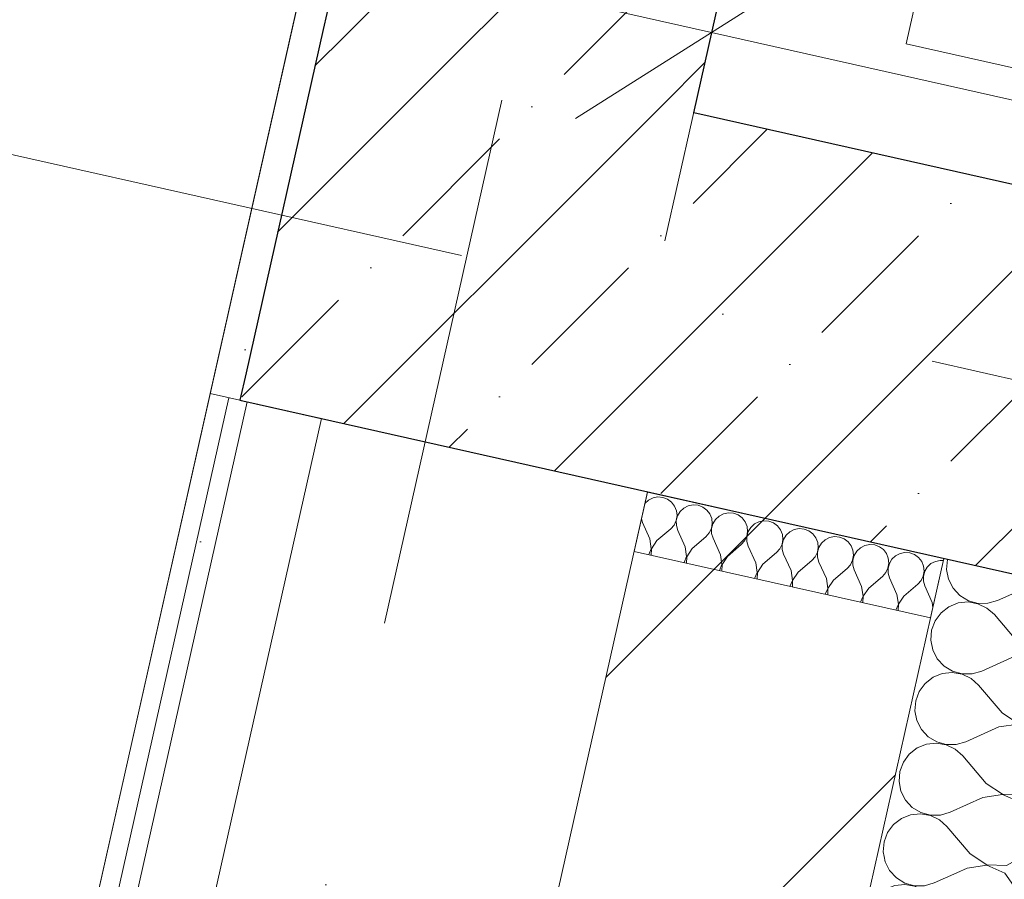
# Model space of a CAD drawing. Header units: millimetres. Extents: x -7213913 to -6930480, y 6129472 to 6353620.
# Tile 155 of 256: x -7193759 to -7193111, y 6175156 to 6175721. Entities that reach past the tile are written whole.
import ezdxf
from ezdxf.enums import TextEntityAlignment as Align

# ---------------------------------------------------------------- set-up
doc = ezdxf.new("R2010")
doc.units = ezdxf.units.MM
doc.header["$MEASUREMENT"] = 0
doc.linetypes.add('короткая штриховая', pattern=[282.222222, 141.111111, -141.111111])
doc.linetypes.add('Штрихпунктирная', pattern=[670.277762, 352.777767, -176.388884, 0, -141.111112])
for name, color, linetype, lineweight in [('0_Ном._пера__1', 7, 'Continuous', 0), ('S - МОП.АР_Ном._пера__2', 8, 'Continuous', 15), ('АР-вертикальная связь - Лифт.АР_Ном._пера__120', 7, 'Continuous', 0), ('АР-Стены_внешние_.АР_Ном._пера__1', 7, 'Continuous', 0), ('АР-Стены_внутренние_пилоны.АР_Ном._пера__1', 7, 'Continuous', 30), ('АР-Стены_Перегородки_межквартирные_200.АР_Ном._пера__1', 7, 'Continuous', 30), ('АР-Чертеж-Оси_Осевые размеры.АР_Ном._пера__120', 7, 'Continuous', 0), ('АР-Чертеж-Размеры.АР_Ном._пера__1', 7, 'Continuous', 0), ('Паспорта Зон Archicad_Ном._пера__1', 7, 'Continuous', 0)]:
    doc.layers.add(name, color=color, linetype=linetype, lineweight=lineweight)
for name, color, linetype in [('S - МОП.АР', 7, 'Continuous'), ('АР-Стены_внутренние_пилоны.АР', 7, 'Continuous'), ('АР-Стены_Перегородки_межквартирные_200.АР', 7, 'Continuous'), ('АР-Чертеж-Оси_Осевые размеры.АР', 7, 'Continuous'), ('АР-Чертеж-Размеры.АР', 7, 'Continuous')]:
    doc.layers.add(name, color=color, linetype=linetype)
doc.styles.add('РЎР“Р•РќР•Р\xa0Р\x98Р\xa0_РЎРўР\x98Р›Р¬_2', font='calibri.ttf')
doc.styles.add('РЎР“Р•РќР•Р\xa0Р\x98Р\xa0_РЎРўР\x98Р›Р¬_3', font='GOST_Common.ttf')
doc.styles.add('РЎР“Р•РќР•Р\xa0Р\x98Р\xa0_РЎРўР\x98Р›Р¬_5', font='GOTHIC.TTF')
doc.dimstyles.new('СГЕНЕРИР_СТИЛЬ__3', dxfattribs={"dimtxt": 129.999995, "dimasz": 142.5, "dimexe": 0.18, "dimexo": 300000, "dimgap": 0, "dimtad": 1, "dimdec": 0, "dimzin": 0, "dimdsep": 46, "dimtxsty": 'РЎР“Р•РќР•Р\xa0Р\x98Р\xa0_РЎРўР\x98Р›Р¬_3', "dimblk": 'ARROWHEAD_6', "dimblk1": 'ARROWHEAD_6', "dimblk2": 'ARROWHEAD_6', "dimcen": 0.09, "dimclrd": 7, "dimclre": 7, "dimclrt": 7, "dimazin": 0, "dimtfac": 1, "dimtdec": 4, "dimtmove": 0, "dimatfit": 3, "dimfxl": 1, "dimtolj": 1, "dimtzin": 0, "dimarcsym": 0})
pattern_1 = [(45, (-6566190.34, 6562677.8), (-84.852814, 84.852814), []), (45, (-6566232.77, 6562720.22), (-84.852814, 84.852814), [90, -30, 0, -30])]
pattern_2 = [(0, (-6566190.34, 6562677.795), (0, 75), [0, -75])]
pattern_3 = [(45, (-6566190.34, 6563027.8), (-111.369318, 111.369318), [0, -105, 0, -157.5]), (110, (-6565840.34, 6563027.8), (148.001588, 53.868173), [0, -77, 0, -133])]

# ---------------------------------------------------------------- blocks, each defined once
blk = doc.blocks.new('Коридор _6_58_10', base_point=(-7194135.53, 6175666.69))
at = {"layer": 'S - МОП.АР_Ном._пера__2', "color": 8, "linetype": 'Continuous', "lineweight": 15, "flags": 128}
blk.add_lwpolyline([(-7197544.7, 6165182.01), (-7194510.29, 6164500.49), (-7194115.8, 6166256.93), (-7195628.13, 6166596.6), (-7194701.22, 6170723.62), (-7193138.8, 6177680.33), (-7194660.86, 6178022.21)], close=True, dxfattribs=at)
at = {"layer": 'Паспорта Зон Archicad_Ном._пера__1', "color": 7, "lineweight": 0, "style": 'РЎР“Р•РќР•Р\xa0Р\x98Р\xa0_РЎРўР\x98Р›Р¬_3'}
blk.add_attdef('ROOM_NUMBER', text='', height=350, rotation=347.34172, dxfattribs=at).set_placement((-7194567.45, 6175393.14), align=Align.MIDDLE_CENTER)
at = {"layer": 'Паспорта Зон Archicad_Ном._пера__1', "color": 7, "lineweight": 0, "style": 'РЎР“Р•РќР•Р\xa0Р\x98Р\xa0_РЎРўР\x98Р›Р¬_2'}
blk.add_attdef('ROOM_AREA', text='', height=200, rotation=347.34172, dxfattribs=at).set_placement((-7194278.49, 6174814.73), align=Align.MIDDLE_RIGHT)
blk = doc.blocks.new('Стена_10_10', base_point=(-7193465.12, 6175565.61))
at = {"layer": 'АР-Стены_внутренние_пилоны.АР', "linetype": 'Continuous', "lineweight": 0, "true_color": 0x000000}
h = blk.add_hatch(dxfattribs=at)
h.set_pattern_fill('ЖЕЛЕЗОБЕТОН__PROJECT__000A', color=18, style=0, pattern_type=2)
h.set_pattern_definition(pattern_1)
h.paths.add_polyline_path([(-7193610.42, 6175489.11), (-7193315.77, 6175660.18), (-7193559.69, 6175714.97)])
h = blk.add_hatch(dxfattribs=at)
h.set_pattern_fill('ЖЕЛЕЗОБЕТОН__PROJECT__000A', color=18, style=0, pattern_type=2)
h.set_pattern_definition(pattern_1)
h.paths.add_polyline_path([(-7193610.42, 6175489.11), (-7193614.48, 6175471.04), (-7193370.55, 6175416.26), (-7193315.77, 6175660.18)])
h = blk.add_hatch(dxfattribs=at)
h.set_pattern_fill('ЖЕЛЕЗОБЕТОН__PROJECT__000A', color=18, style=0, pattern_type=2)
h.set_pattern_definition(pattern_1)
h.paths.add_polyline_path([(-7191471.7, 6175246.02), (-7193315.77, 6175660.18), (-7193370.55, 6175416.26), (-7191526.49, 6175002.1)])
at = {"layer": 'АР-Стены_внутренние_пилоны.АР_Ном._пера__1', "color": 7, "linetype": 'Continuous', "lineweight": 30}
for p, q in [((-7193559.69, 6175714.97), (-7193610.42, 6175489.11)), ((-7193610.42, 6175489.11), (-7193614.48, 6175471.04))]:
    blk.add_line(p, q, dxfattribs=at)
at = {"layer": 'АР-Стены_внутренние_пилоны.АР_Ном._пера__1', "color": 7, "linetype": 'Continuous', "lineweight": 30, "flags": 128}
for points in [[(-7191471.7, 6175246.02), (-7193315.77, 6175660.18)], [(-7193614.48, 6175471.04), (-7191526.49, 6175002.1)]]:
    blk.add_lwpolyline(points, dxfattribs=at)
blk = doc.blocks.new('Стена_204_10', base_point=(-7193614.5, 6175471.05))
at = {"layer": 'АР-Стены_Перегородки_межквартирные_200.АР', "linetype": 'Continuous', "lineweight": 0, "true_color": 0x000000}
h = blk.add_hatch(dxfattribs=at)
h.set_pattern_fill('ШТУКАТУРКА__ГИПС_03_000A', color=18, style=0, pattern_type=2)
h.set_pattern_definition(pattern_2)
h.paths.add_polyline_path([(-7193634.01, 6175475.43), (-7194350.62, 6172284.78), (-7194338.42, 6172282.04), (-7193621.82, 6175472.69)])
h = blk.add_hatch(dxfattribs=at)
h.set_pattern_fill('ШТУКАТУРКА__ГИПС_03_000A', color=18, style=0, pattern_type=2)
h.set_pattern_definition(pattern_2)
h.paths.add_polyline_path([(-7193621.82, 6175472.69), (-7194338.42, 6172282.04), (-7194326.22, 6172279.3), (-7193609.62, 6175469.95)])
at = {"layer": 'АР-Стены_Перегородки_межквартирные_200.АР_Ном._пера__1', "color": 7, "linetype": 'Continuous', "lineweight": 0}
for p, q in [((-7193621.82, 6175472.69), (-7194338.42, 6172282.04)), ((-7193609.62, 6175469.95), (-7194326.22, 6172279.3))]:
    blk.add_line(p, q, dxfattribs=at)
at = {"layer": 'АР-Стены_Перегородки_межквартирные_200.АР_Ном._пера__1', "color": 7, "linetype": 'Continuous', "lineweight": 0, "flags": 128}
for points in [[(-7193634.01, 6175475.43), (-7194350.62, 6172284.78)], [(-7193560.83, 6175459), (-7193634.01, 6175475.43)], [(-7194277.44, 6172268.34), (-7193560.83, 6175459)]]:
    blk.add_lwpolyline(points, dxfattribs=at)
blk = doc.blocks.new('Стена_205_10', base_point=(-7193987.11, 6172100.64))
at = {"layer": 'АР-Стены_Перегородки_межквартирные_200.АР', "linetype": 'Continuous', "lineweight": 0, "true_color": 0x000000}
h = blk.add_hatch(dxfattribs=at)
h.set_pattern_fill('БЛОКИ_БЕТОННЫЕ_ЭФФЕКТИВН_28', color=18, style=0, pattern_type=2)
h.set_pattern_definition([(45, (-6566190.34, 6562677.8), (-127.279217, 127.279217), [])])
h.paths.add_polyline_path([(-7194062.76, 6172220.13), (-7193867.62, 6172176.3), (-7193151.02, 6175366.95), (-7193346.16, 6175410.78)])
at = {"layer": 'АР-Стены_Перегородки_межквартирные_200.АР_Ном._пера__1', "color": 7, "linetype": 'Continuous', "lineweight": 15, "flags": 128}
for points in [[(-7193346.16, 6175410.78), (-7194062.76, 6172220.13)], [(-7193151.02, 6175366.95), (-7193346.16, 6175410.78)], [(-7193216.75, 6175074.28), (-7193151.02, 6175366.95)]]:
    blk.add_lwpolyline(points, dxfattribs=at)
blk = doc.blocks.new('Стена_268_10', base_point=(-7192544.79, 6179663.36))
at = {"layer": 'АР-Стены_внутренние_пилоны.АР', "linetype": 'Continuous', "lineweight": 0, "true_color": 0x000000}
h = blk.add_hatch(dxfattribs=at)
h.set_pattern_fill('ЖЕЛЕЗОБЕТОН__PROJECT__000A', color=18, style=0, pattern_type=2)
h.set_pattern_definition(pattern_1)
h.paths.add_polyline_path([(-7193315.77, 6175660.18), (-7192450.22, 6179514.01), (-7192694.14, 6179568.79), (-7193559.69, 6175714.97)])
h = blk.add_hatch(dxfattribs=at)
h.set_pattern_fill('ШТУКАТУРКА__ГИПС_01_000A', color=18, style=0, pattern_type=2)
h.set_pattern_definition(pattern_3)
h.paths.add_polyline_path([(-7193138.77, 6177680.36), (-7193633.99, 6175475.42), (-7193610.42, 6175489.11), (-7193119.26, 6177675.98)])
h = blk.add_hatch(dxfattribs=at)
h.set_pattern_fill('ШТУКАТУРКА__ГИПС_01_000A', color=18, style=0, pattern_type=2)
h.set_pattern_definition(pattern_3)
h.paths.add_polyline_path([(-7193633.99, 6175475.42), (-7193614.48, 6175471.04), (-7193610.42, 6175489.11)])
at = {"layer": 'АР-Стены_внутренние_пилоны.АР_Ном._пера__1', "color": 7, "linetype": 'Continuous', "lineweight": 30}
for p, q in [((-7193114.88, 6177695.49), (-7193559.69, 6175714.97)), ((-7193559.69, 6175714.97), (-7193610.42, 6175489.11)), ((-7193610.42, 6175489.11), (-7193614.48, 6175471.04))]:
    blk.add_line(p, q, dxfattribs=at)
at = {"layer": 'АР-Стены_внутренние_пилоны.АР_Ном._пера__1', "color": 7, "linetype": 'Continuous', "lineweight": 0, "flags": 128}
for points in [[(-7193138.77, 6177680.36), (-7193633.99, 6175475.42)], [(-7193633.99, 6175475.42), (-7193614.48, 6175471.04)]]:
    blk.add_lwpolyline(points, dxfattribs=at)
at = {"layer": 'АР-Стены_внутренние_пилоны.АР_Ном._пера__1', "color": 7, "linetype": 'Continuous', "lineweight": 30, "flags": 128}
blk.add_lwpolyline([(-7193315.77, 6175660.18), (-7192910.37, 6177465.22)], dxfattribs=at)
blk = doc.blocks.new('*X809', base_point=(-6566190.34, 6562677.79))
at = {"layer": 'АР-Стены_внешние_.АР_Ном._пера__1', "color": 7, "linetype": 'Continuous', "lineweight": 0}
for p, q in [((-7193345.46, 6175405.27), (-7193347.86, 6175403.04)), ((-7193342.53, 6175406.76), (-7193345.46, 6175405.27)), ((-7193339.31, 6175407.39), (-7193342.53, 6175406.76)), ((-7193336.03, 6175407.12), (-7193339.31, 6175407.39)), ((-7193332.96, 6175405.97), (-7193336.03, 6175407.12)), ((-7193330.32, 6175404.02), (-7193332.96, 6175405.97)), ((-7193347.86, 6175403.04), (-7193347.92, 6175402.95)), ((-7193328.31, 6175401.42), (-7193330.32, 6175404.02)), ((-7193327.09, 6175398.37), (-7193328.31, 6175401.42)), ((-7193322.23, 6175400.05), (-7193324.63, 6175397.82)), ((-7193319.3, 6175401.54), (-7193322.23, 6175400.05)), ((-7193316.08, 6175402.18), (-7193319.3, 6175401.54)), ((-7193312.8, 6175401.91), (-7193316.08, 6175402.18)), ((-7193309.73, 6175400.75), (-7193312.8, 6175401.91)), ((-7193307.09, 6175398.8), (-7193309.73, 6175400.75)), ((-7193305.08, 6175396.2), (-7193307.09, 6175398.8)), ((-7193350.17, 6175392.92), (-7193349.5, 6175390.63)), ((-7193327.31, 6175391.87), (-7193326.74, 6175395.1)), ((-7193326.34, 6175395.01), (-7193327.21, 6175391.85)), ((-7193326.74, 6175395.1), (-7193327.09, 6175398.37)), ((-7193324.63, 6175397.82), (-7193326.34, 6175395.01)), ((-7193303.86, 6175393.15), (-7193305.08, 6175396.2)), ((-7193303.51, 6175389.89), (-7193303.86, 6175393.15)), ((-7193301.4, 6175392.6), (-7193303.11, 6175389.8)), ((-7193298.99, 6175394.84), (-7193301.4, 6175392.6)), ((-7193296.07, 6175396.33), (-7193298.99, 6175394.84)), ((-7193292.85, 6175396.96), (-7193296.07, 6175396.33)), ((-7193289.57, 6175396.69), (-7193292.85, 6175396.96)), ((-7193286.5, 6175395.54), (-7193289.57, 6175396.69)), ((-7193283.85, 6175393.59), (-7193286.5, 6175395.54)), ((-7193281.85, 6175390.99), (-7193283.85, 6175393.59)), ((-7193344.62, 6175379.77), (-7193349.5, 6175390.63)), ((-7193339.97, 6175378.73), (-7193330.91, 6175386.45)), ((-7193330.91, 6175386.45), (-7193328.73, 6175388.91)), ((-7193328.73, 6175388.91), (-7193327.31, 6175391.87)), ((-7193327.21, 6175391.85), (-7193327.19, 6175388.56)), ((-7193327.19, 6175388.56), (-7193326.27, 6175385.41)), ((-7193305.5, 6175383.69), (-7193304.08, 6175386.65)), ((-7193304.08, 6175386.65), (-7193303.51, 6175389.89)), ((-7193303.11, 6175389.8), (-7193303.98, 6175386.63)), ((-7193303.98, 6175386.63), (-7193303.96, 6175383.35)), ((-7193280.62, 6175387.94), (-7193281.85, 6175390.99)), ((-7193280.28, 6175384.67), (-7193280.62, 6175387.94)), ((-7193278.17, 6175387.39), (-7193279.88, 6175384.58)), ((-7193275.76, 6175389.62), (-7193278.17, 6175387.39)), ((-7193272.84, 6175391.11), (-7193275.76, 6175389.62)), ((-7193269.61, 6175391.75), (-7193272.84, 6175391.11)), ((-7193266.34, 6175391.47), (-7193269.61, 6175391.75)), ((-7193263.27, 6175390.32), (-7193266.34, 6175391.47)), ((-7193260.62, 6175388.37), (-7193263.27, 6175390.32)), ((-7193258.62, 6175385.77), (-7193260.62, 6175388.37)), ((-7193257.39, 6175382.72), (-7193258.62, 6175385.77)), ((-7193249.61, 6175385.89), (-7193252.53, 6175384.4)), ((-7193246.38, 6175386.53), (-7193249.61, 6175385.89)), ((-7193243.11, 6175386.26), (-7193246.38, 6175386.53)), ((-7193240.03, 6175385.1), (-7193243.11, 6175386.26)), ((-7193343.67, 6175373.33), (-7193344.62, 6175379.77)), ((-7193321.39, 6175374.55), (-7193326.27, 6175385.41)), ((-7193316.74, 6175373.51), (-7193307.68, 6175381.24)), ((-7193307.68, 6175381.24), (-7193305.5, 6175383.69)), ((-7193303.96, 6175383.35), (-7193303.04, 6175380.19)), ((-7193298.15, 6175369.34), (-7193303.04, 6175380.19)), ((-7193282.27, 6175378.48), (-7193280.85, 6175381.43)), ((-7193280.85, 6175381.43), (-7193280.28, 6175384.67)), ((-7193279.88, 6175384.58), (-7193280.75, 6175381.41)), ((-7193280.75, 6175381.41), (-7193280.73, 6175378.13)), ((-7193257.61, 6175376.22), (-7193257.05, 6175379.45)), ((-7193256.65, 6175379.36), (-7193257.52, 6175376.2)), ((-7193257.05, 6175379.45), (-7193257.39, 6175382.72)), ((-7193254.94, 6175382.17), (-7193256.65, 6175379.36)), ((-7193252.53, 6175384.4), (-7193254.94, 6175382.17)), ((-7193237.39, 6175383.15), (-7193240.03, 6175385.1)), ((-7193235.38, 6175380.55), (-7193237.39, 6175383.15)), ((-7193234.16, 6175377.5), (-7193235.38, 6175380.55)), ((-7193229.3, 6175379.19), (-7193231.71, 6175376.95)), ((-7193226.37, 6175380.68), (-7193229.3, 6175379.19)), ((-7193223.15, 6175381.31), (-7193226.37, 6175380.68)), ((-7193219.88, 6175381.04), (-7193223.15, 6175381.31)), ((-7193216.8, 6175379.89), (-7193219.88, 6175381.04)), ((-7193214.16, 6175377.94), (-7193216.8, 6175379.89)), ((-7193345.35, 6175369.44), (-7193343.67, 6175373.33)), ((-7193343.58, 6175373.31), (-7193343.72, 6175369.07)), ((-7193339.97, 6175378.73), (-7193343.58, 6175373.31)), ((-7193320.44, 6175368.11), (-7193321.39, 6175374.55)), ((-7193316.74, 6175373.51), (-7193320.35, 6175368.09)), ((-7193293.51, 6175368.29), (-7193284.45, 6175376.02)), ((-7193284.45, 6175376.02), (-7193282.27, 6175378.48)), ((-7193280.73, 6175378.13), (-7193279.81, 6175374.98)), ((-7193274.92, 6175364.12), (-7193279.81, 6175374.98)), ((-7193261.22, 6175370.8), (-7193259.04, 6175373.26)), ((-7193259.04, 6175373.26), (-7193257.61, 6175376.22)), ((-7193257.52, 6175376.2), (-7193257.5, 6175372.91)), ((-7193257.5, 6175372.91), (-7193256.58, 6175369.76)), ((-7193234.38, 6175371), (-7193233.82, 6175374.24)), ((-7193233.42, 6175374.15), (-7193234.29, 6175370.98)), ((-7193233.82, 6175374.24), (-7193234.16, 6175377.5)), ((-7193231.71, 6175376.95), (-7193233.42, 6175374.15)), ((-7193212.15, 6175375.34), (-7193214.16, 6175377.94)), ((-7193210.93, 6175372.29), (-7193212.15, 6175375.34)), ((-7193206.07, 6175373.97), (-7193208.48, 6175371.74)), ((-7193203.14, 6175375.46), (-7193206.07, 6175373.97)), ((-7193199.92, 6175376.1), (-7193203.14, 6175375.46)), ((-7193196.65, 6175375.83), (-7193199.92, 6175376.1)), ((-7193193.57, 6175374.67), (-7193196.65, 6175375.83)), ((-7193190.93, 6175372.72), (-7193193.57, 6175374.67)), ((-7193188.92, 6175370.12), (-7193190.93, 6175372.72)), ((-7193322.12, 6175364.22), (-7193320.44, 6175368.11)), ((-7193320.35, 6175368.09), (-7193320.49, 6175363.86)), ((-7193297.21, 6175362.9), (-7193298.15, 6175369.34)), ((-7193293.51, 6175368.29), (-7193297.12, 6175362.88)), ((-7193270.28, 6175363.08), (-7193261.22, 6175370.8)), ((-7193251.69, 6175358.9), (-7193256.58, 6175369.76)), ((-7193237.99, 6175365.59), (-7193235.81, 6175368.04)), ((-7193235.81, 6175368.04), (-7193234.38, 6175371)), ((-7193234.29, 6175370.98), (-7193234.27, 6175367.7)), ((-7193234.27, 6175367.7), (-7193233.34, 6175364.54)), ((-7193211.15, 6175365.79), (-7193210.59, 6175369.02)), ((-7193210.18, 6175368.93), (-7193211.06, 6175365.76)), ((-7193210.59, 6175369.02), (-7193210.93, 6175372.29)), ((-7193208.48, 6175371.74), (-7193210.18, 6175368.93)), ((-7193187.7, 6175367.07), (-7193188.92, 6175370.12)), ((-7193187.36, 6175363.8), (-7193187.7, 6175367.07)), ((-7193185.25, 6175366.52), (-7193186.95, 6175363.71)), ((-7193182.84, 6175368.75), (-7193185.25, 6175366.52)), ((-7193179.91, 6175370.25), (-7193182.84, 6175368.75)), ((-7193176.69, 6175370.88), (-7193179.91, 6175370.25)), ((-7193173.42, 6175370.61), (-7193176.69, 6175370.88)), ((-7193170.34, 6175369.45), (-7193173.42, 6175370.61)), ((-7193167.7, 6175367.5), (-7193170.34, 6175369.45)), ((-7193165.69, 6175364.9), (-7193167.7, 6175367.5)), ((-7193298.89, 6175359.01), (-7193297.21, 6175362.9)), ((-7193297.12, 6175362.88), (-7193297.26, 6175358.64)), ((-7193273.98, 6175357.68), (-7193274.92, 6175364.12)), ((-7193270.28, 6175363.08), (-7193273.88, 6175357.66)), ((-7193247.05, 6175357.86), (-7193237.99, 6175365.59)), ((-7193228.46, 6175353.69), (-7193233.34, 6175364.54)), ((-7193223.82, 6175352.64), (-7193214.76, 6175360.37)), ((-7193214.76, 6175360.37), (-7193212.58, 6175362.83)), ((-7193212.58, 6175362.83), (-7193211.15, 6175365.79)), ((-7193211.06, 6175365.76), (-7193211.03, 6175362.48)), ((-7193211.03, 6175362.48), (-7193210.11, 6175359.33)), ((-7193189.35, 6175357.61), (-7193187.92, 6175360.57)), ((-7193187.92, 6175360.57), (-7193187.36, 6175363.8)), ((-7193186.95, 6175363.71), (-7193187.83, 6175360.55)), ((-7193187.83, 6175360.55), (-7193187.8, 6175357.26)), ((-7193164.47, 6175361.85), (-7193165.69, 6175364.9)), ((-7193164.13, 6175358.59), (-7193164.47, 6175361.85)), ((-7193162.02, 6175361.3), (-7193163.72, 6175358.5)), ((-7193159.61, 6175363.54), (-7193162.02, 6175361.3)), ((-7193156.68, 6175365.03), (-7193159.61, 6175363.54)), ((-7193153.46, 6175365.66), (-7193156.68, 6175365.03)), ((-7193151.35, 6175365.49), (-7193153.46, 6175365.66)), ((-7193275.66, 6175353.79), (-7193273.98, 6175357.68)), ((-7193273.88, 6175357.66), (-7193274.03, 6175353.43)), ((-7193250.75, 6175352.47), (-7193251.69, 6175358.9)), ((-7193247.05, 6175357.86), (-7193250.65, 6175352.44)), ((-7193227.52, 6175347.25), (-7193228.46, 6175353.69)), ((-7193205.23, 6175348.47), (-7193210.11, 6175359.33)), ((-7193200.58, 6175347.43), (-7193191.53, 6175355.15)), ((-7193191.53, 6175355.15), (-7193189.35, 6175357.61)), ((-7193187.8, 6175357.26), (-7193186.88, 6175354.11)), ((-7193182, 6175343.25), (-7193186.88, 6175354.11)), ((-7193166.12, 6175352.39), (-7193164.69, 6175355.35)), ((-7193164.69, 6175355.35), (-7193164.13, 6175358.59)), ((-7193163.72, 6175358.5), (-7193164.6, 6175355.33)), ((-7193164.6, 6175355.33), (-7193164.57, 6175352.05)), ((-7193252.43, 6175348.57), (-7193250.75, 6175352.47)), ((-7193250.65, 6175352.44), (-7193250.8, 6175348.21)), ((-7193229.2, 6175343.36), (-7193227.52, 6175347.25)), ((-7193227.42, 6175347.23), (-7193227.57, 6175342.99)), ((-7193223.82, 6175352.64), (-7193227.42, 6175347.23)), ((-7193204.29, 6175342.03), (-7193205.23, 6175348.47)), ((-7193200.58, 6175347.43), (-7193204.19, 6175342.01)), ((-7193177.35, 6175342.21), (-7193168.3, 6175349.94)), ((-7193168.3, 6175349.94), (-7193166.12, 6175352.39)), ((-7193164.57, 6175352.05), (-7193163.65, 6175348.89)), ((-7193158.77, 6175338.04), (-7193163.65, 6175348.89)), ((-7193205.97, 6175338.14), (-7193204.29, 6175342.03)), ((-7193204.19, 6175342.01), (-7193204.34, 6175337.78)), ((-7193181.05, 6175336.82), (-7193182, 6175343.25)), ((-7193177.35, 6175342.21), (-7193180.96, 6175336.79)), ((-7193182.73, 6175332.93), (-7193181.05, 6175336.82)), ((-7193180.96, 6175336.79), (-7193181.1, 6175332.56)), ((-7193158.27, 6175334.66), (-7193158.77, 6175338.04))]:
    blk.add_line(p, q, dxfattribs=at)
blk = doc.blocks.new('Штриховка_3_10', base_point=(-6566190.34, 6562677.79))
at = {"layer": 'АР-Стены_внешние_.АР_Ном._пера__1', "color": 7, "linetype": 'Continuous', "lineweight": 0, "flags": 128}
blk.add_lwpolyline([(-7193151.05, 6175366.81), (-7193346.19, 6175410.63), (-7193354.96, 6175371.6), (-7193159.82, 6175327.78)], close=True, dxfattribs=at)
at = {"layer": 'АР-Стены_внешние_.АР_Ном._пера__1', "color": 7, "linetype": 'Continuous', "lineweight": 0}
blk.add_blockref('*X809', (-6566190.34, 6562677.79), dxfattribs=at)
blk = doc.blocks.new('*X813', base_point=(-6566190.34, 6562677.79))
at = {"layer": '0_Ном._пера__1', "color": 7, "linetype": 'Continuous', "lineweight": 0}
for p, q in [((-7193102.79, 6175136.24), (-7193103.34, 6175146.08)), ((-7193109, 6175124.8), (-7193102.79, 6175136.24)), ((-7193139.7, 6175123.05), (-7193133.3, 6175118.79)), ((-7193120.3, 6175118.34), (-7193109, 6175124.8)), ((-7193146.22, 6175116.71), (-7193158.29, 6175111.28)), ((-7193133.34, 6175118.6), (-7193146.22, 6175116.71)), ((-7193121.4, 6175113.44), (-7193133.34, 6175118.6)), ((-7193133.3, 6175118.79), (-7193120.3, 6175118.34)), ((-7193113.95, 6175102.77), (-7193121.4, 6175113.44)), ((-7193170.02, 6175097.65), (-7193174.1, 6175101.27)), ((-7193113.22, 6175089.78), (-7193113.95, 6175102.77)), ((-7193154.57, 6175079.54), (-7193170.02, 6175097.65)), ((-7193119.43, 6175078.34), (-7193113.22, 6175089.78)), ((-7193211.29, 6175077.72), (-7193210.64, 6175074.42)), ((-7193154.57, 6175079.54), (-7193143.74, 6175072.33)), ((-7193130.73, 6175071.88), (-7193119.43, 6175078.34)), ((-7193210.64, 6175074.42), (-7193209.75, 6175072.68)), ((-7193156.65, 6175070.25), (-7193170.73, 6175063.92)), ((-7193143.78, 6175072.14), (-7193156.65, 6175070.25)), ((-7193131.83, 6175066.98), (-7193143.78, 6175072.14)), ((-7193143.74, 6175072.33), (-7193130.73, 6175071.88)), ((-7193124.38, 6175056.31), (-7193131.83, 6175066.98)), ((-7193124.23, 6175053.48), (-7193124.38, 6175056.31))]:
    blk.add_line(p, q, dxfattribs=at)
blk = doc.blocks.new('*X814', base_point=(-6566190.34, 6562677.79))
at = {"layer": '0_Ном._пера__1', "color": 7, "linetype": 'Continuous', "lineweight": 0}
for p, q in [((-7193190.45, 6175170.84), (-7193189.77, 6175167.35)), ((-7193189.77, 6175167.35), (-7193186.79, 6175161.49)), ((-7193186.79, 6175161.49), (-7193182.32, 6175156.68)), ((-7193142.62, 6175160.1), (-7193157.5, 6175153.41)), ((-7193176.89, 6175152.46), (-7193183.42, 6175151.77)), ((-7193182.32, 6175156.68), (-7193176.7, 6175153.26)), ((-7193170.41, 6175151.33), (-7193176.89, 6175152.46)), ((-7193176.7, 6175153.26), (-7193170.37, 6175151.52)), ((-7193163.8, 6175151.56), (-7193157.5, 6175153.41)), ((-7193189.52, 6175149.33), (-7193194.72, 6175145.31)), ((-7193183.42, 6175151.77), (-7193189.52, 6175149.33)), ((-7193164.5, 6175148.47), (-7193170.41, 6175151.33)), ((-7193170.37, 6175151.52), (-7193163.8, 6175151.56)), ((-7193159.59, 6175144.11), (-7193164.5, 6175148.47)), ((-7193103.51, 6175149.23), (-7193105.24, 6175151.7)), ((-7193103.34, 6175146.08), (-7193103.51, 6175149.23)), ((-7193198.62, 6175140.03), (-7193200.93, 6175133.88)), ((-7193194.72, 6175145.31), (-7193198.62, 6175140.03)), ((-7193144.13, 6175126), (-7193159.59, 6175144.11)), ((-7193200.93, 6175133.88), (-7193201.47, 6175127.33)), ((-7193201.47, 6175127.33), (-7193200.2, 6175120.88)), ((-7193200.2, 6175120.88), (-7193197.22, 6175115.03)), ((-7193144.13, 6175126), (-7193139.7, 6175123.05)), ((-7193197.22, 6175115.03), (-7193192.75, 6175110.21)), ((-7193192.75, 6175110.21), (-7193187.14, 6175106.8)), ((-7193158.29, 6175111.28), (-7193167.93, 6175106.94)), ((-7193199.95, 6175102.87), (-7193205.15, 6175098.85)), ((-7193193.85, 6175105.31), (-7193199.95, 6175102.87)), ((-7193187.32, 6175105.99), (-7193193.85, 6175105.31)), ((-7193180.85, 6175104.87), (-7193187.32, 6175105.99)), ((-7193187.14, 6175106.8), (-7193180.81, 6175105.05)), ((-7193174.93, 6175102.01), (-7193180.85, 6175104.87)), ((-7193180.81, 6175105.05), (-7193174.24, 6175105.1)), ((-7193174.1, 6175101.27), (-7193174.93, 6175102.01)), ((-7193174.24, 6175105.1), (-7193167.93, 6175106.94)), ((-7193205.15, 6175098.85), (-7193209.05, 6175093.56)), ((-7193209.05, 6175093.56), (-7193211.36, 6175087.42)), ((-7193211.36, 6175087.42), (-7193211.9, 6175080.87)), ((-7193211.9, 6175080.87), (-7193211.29, 6175077.72))]:
    blk.add_line(p, q, dxfattribs=at)
blk = doc.blocks.new('*X815', base_point=(-6566190.34, 6562677.79))
at = {"layer": '0_Ном._пера__1', "color": 7, "linetype": 'Continuous', "lineweight": 0}
for p, q in [((-7193148.75, 6175366.19), (-7193149.3, 6175359.64)), ((-7193148.66, 6175366.42), (-7193148.75, 6175366.19)), ((-7193149.3, 6175359.64), (-7193148.03, 6175353.19)), ((-7193148.03, 6175353.19), (-7193145.05, 6175347.34)), ((-7193145.05, 6175347.34), (-7193140.58, 6175342.52)), ((-7193094.04, 6175349.02), (-7193115.76, 6175339.25)), ((-7193081.17, 6175350.91), (-7193094.04, 6175349.02)), ((-7193081.48, 6175351.33), (-7193081.13, 6175351.1)), ((-7193069.22, 6175345.75), (-7193081.17, 6175350.91)), ((-7193081.13, 6175351.1), (-7193080.3, 6175351.07)), ((-7193140.58, 6175342.52), (-7193134.97, 6175339.11)), ((-7193061.77, 6175335.08), (-7193069.22, 6175345.75)), ((-7193147.78, 6175335.17), (-7193152.98, 6175331.16)), ((-7193141.68, 6175337.62), (-7193147.78, 6175335.17)), ((-7193135.15, 6175338.3), (-7193141.68, 6175337.62)), ((-7193128.68, 6175337.17), (-7193135.15, 6175338.3)), ((-7193134.97, 6175339.11), (-7193128.63, 6175337.36)), ((-7193122.76, 6175334.32), (-7193128.68, 6175337.17)), ((-7193128.63, 6175337.36), (-7193122.06, 6175337.41)), ((-7193117.85, 6175329.96), (-7193122.76, 6175334.32)), ((-7193122.06, 6175337.41), (-7193115.76, 6175339.25)), ((-7193061.05, 6175322.08), (-7193061.77, 6175335.08)), ((-7193152.98, 6175331.16), (-7193156.88, 6175325.87)), ((-7193102.39, 6175311.85), (-7193117.85, 6175329.96)), ((-7193156.88, 6175325.87), (-7193159.19, 6175319.72)), ((-7193067.26, 6175310.65), (-7193061.05, 6175322.08)), ((-7193159.19, 6175319.72), (-7193159.73, 6175313.18)), ((-7193159.73, 6175313.18), (-7193158.46, 6175306.73)), ((-7193102.39, 6175311.85), (-7193091.56, 6175304.63)), ((-7193078.56, 6175304.19), (-7193067.26, 6175310.65)), ((-7193158.46, 6175306.73), (-7193155.48, 6175300.88)), ((-7193104.48, 6175302.56), (-7193126.19, 6175292.79)), ((-7193091.6, 6175304.45), (-7193104.48, 6175302.56)), ((-7193079.66, 6175299.29), (-7193091.6, 6175304.45)), ((-7193091.56, 6175304.63), (-7193078.56, 6175304.19)), ((-7193155.48, 6175300.88), (-7193151.01, 6175296.06)), ((-7193151.01, 6175296.06), (-7193145.4, 6175292.65)), ((-7193072.21, 6175288.62), (-7193079.66, 6175299.29)), ((-7193158.21, 6175288.71), (-7193163.41, 6175284.7)), ((-7193152.12, 6175291.16), (-7193158.21, 6175288.71)), ((-7193145.58, 6175291.84), (-7193152.12, 6175291.16)), ((-7193139.11, 6175290.71), (-7193145.58, 6175291.84)), ((-7193145.4, 6175292.65), (-7193139.07, 6175290.9)), ((-7193133.19, 6175287.86), (-7193139.11, 6175290.71)), ((-7193139.07, 6175290.9), (-7193132.5, 6175290.95)), ((-7193132.5, 6175290.95), (-7193126.19, 6175292.79)), ((-7193071.48, 6175275.62), (-7193072.21, 6175288.62)), ((-7193163.41, 6175284.7), (-7193167.31, 6175279.41)), ((-7193128.28, 6175283.5), (-7193133.19, 6175287.86)), ((-7193112.83, 6175265.39), (-7193128.28, 6175283.5)), ((-7193167.31, 6175279.41), (-7193169.62, 6175273.26)), ((-7193077.7, 6175264.19), (-7193071.48, 6175275.62)), ((-7193169.62, 6175273.26), (-7193170.17, 6175266.72)), ((-7193170.17, 6175266.72), (-7193168.9, 6175260.27)), ((-7193112.83, 6175265.39), (-7193102, 6175258.17)), ((-7193088.99, 6175257.73), (-7193077.7, 6175264.19)), ((-7193168.9, 6175260.27), (-7193165.92, 6175254.42)), ((-7193114.91, 6175256.09), (-7193136.63, 6175246.33)), ((-7193102.04, 6175257.98), (-7193114.91, 6175256.09)), ((-7193090.09, 6175252.82), (-7193102.04, 6175257.98)), ((-7193102, 6175258.17), (-7193088.99, 6175257.73)), ((-7193165.92, 6175254.42), (-7193161.45, 6175249.6)), ((-7193161.45, 6175249.6), (-7193155.84, 6175246.19)), ((-7193082.64, 6175242.15), (-7193090.09, 6175252.82)), ((-7193162.55, 6175244.69), (-7193168.65, 6175242.25)), ((-7193156.02, 6175245.38), (-7193162.55, 6175244.69)), ((-7193149.54, 6175244.25), (-7193156.02, 6175245.38)), ((-7193155.84, 6175246.19), (-7193149.5, 6175244.44)), ((-7193143.63, 6175241.4), (-7193149.54, 6175244.25)), ((-7193149.5, 6175244.44), (-7193142.93, 6175244.49)), ((-7193142.93, 6175244.49), (-7193136.63, 6175246.33)), ((-7193173.85, 6175238.23), (-7193177.75, 6175232.95)), ((-7193168.65, 6175242.25), (-7193173.85, 6175238.23)), ((-7193138.72, 6175237.04), (-7193143.63, 6175241.4)), ((-7193123.26, 6175218.92), (-7193138.72, 6175237.04)), ((-7193081.92, 6175229.16), (-7193082.64, 6175242.15)), ((-7193177.75, 6175232.95), (-7193180.06, 6175226.8)), ((-7193180.06, 6175226.8), (-7193180.6, 6175220.25)), ((-7193088.13, 6175217.73), (-7193081.92, 6175229.16)), ((-7193180.6, 6175220.25), (-7193179.33, 6175213.81)), ((-7193123.26, 6175218.92), (-7193112.43, 6175211.71)), ((-7193099.43, 6175211.27), (-7193088.13, 6175217.73)), ((-7193179.33, 6175213.81), (-7193176.35, 6175207.95)), ((-7193112.47, 6175211.52), (-7193125.35, 6175209.63)), ((-7193100.53, 6175206.36), (-7193112.47, 6175211.52)), ((-7193112.43, 6175211.71), (-7193099.43, 6175211.27)), ((-7193176.35, 6175207.95), (-7193171.88, 6175203.14)), ((-7193125.35, 6175209.63), (-7193147.06, 6175199.87)), ((-7193093.08, 6175195.69), (-7193100.53, 6175206.36)), ((-7193172.99, 6175198.23), (-7193179.08, 6175195.79)), ((-7193166.45, 6175198.92), (-7193172.99, 6175198.23)), ((-7193171.88, 6175203.14), (-7193166.27, 6175199.73)), ((-7193159.98, 6175197.79), (-7193166.45, 6175198.92)), ((-7193166.27, 6175199.73), (-7193159.94, 6175197.98)), ((-7193154.06, 6175194.94), (-7193159.98, 6175197.79)), ((-7193159.94, 6175197.98), (-7193153.37, 6175198.03)), ((-7193153.37, 6175198.03), (-7193147.06, 6175199.87)), ((-7193184.28, 6175191.77), (-7193188.18, 6175186.49)), ((-7193179.08, 6175195.79), (-7193184.28, 6175191.77)), ((-7193149.15, 6175190.58), (-7193154.06, 6175194.94)), ((-7193092.35, 6175182.7), (-7193093.08, 6175195.69)), ((-7193188.18, 6175186.49), (-7193190.49, 6175180.34)), ((-7193133.7, 6175172.46), (-7193149.15, 6175190.58)), ((-7193190.49, 6175180.34), (-7193191.03, 6175173.79)), ((-7193098.57, 6175171.27), (-7193092.35, 6175182.7)), ((-7193191.03, 6175173.79), (-7193190.45, 6175170.84)), ((-7193133.7, 6175172.46), (-7193122.87, 6175165.25)), ((-7193109.86, 6175164.81), (-7193098.57, 6175171.27)), ((-7193135.78, 6175163.17), (-7193142.62, 6175160.1)), ((-7193122.91, 6175165.06), (-7193135.78, 6175163.17)), ((-7193110.96, 6175159.9), (-7193122.91, 6175165.06)), ((-7193122.87, 6175165.25), (-7193109.86, 6175164.81)), ((-7193105.24, 6175151.7), (-7193110.96, 6175159.9))]:
    blk.add_line(p, q, dxfattribs=at)
blk = doc.blocks.new('Стена_388_10', base_point=(-7193053.45, 6175345.04))
at = {"layer": '0_Ном._пера__1', "color": 7, "linetype": 'Continuous', "lineweight": 0, "flags": 128}
for points in [[(-7193151.02, 6175366.95), (-7193216.76, 6175074.26)], [(-7193053.45, 6175345.04), (-7193151.02, 6175366.95)], [(-7193097.28, 6175149.91), (-7193053.45, 6175345.04)], [(-7193216.76, 6175074.26), (-7193119.19, 6175052.34)]]:
    blk.add_lwpolyline(points, dxfattribs=at)
at = {"color": 7, "lineweight": 0}
for name in ['*X815', '*X814', '*X813']:
    blk.add_blockref(name, (-6566190.34, 6562677.79), dxfattribs=at)
blk = doc.blocks.new('*D907', base_point=(-6566190.34, 6562677.79))
at = {"layer": 'АР-Чертеж-Размеры.АР_Ном._пера__1', "color": 7, "linetype": 'Continuous', "lineweight": 0, "transparency": 16777216}
for p, q in [((-7192617.34, 6177514.71), (-7192641.99, 6177404.94)), ((-7192585.25, 6177315.33), (-7192698.73, 6177494.56)), ((-7192779.2, 6177435.76), (-7192504.78, 6177374.13)), ((-7192641.99, 6177404.94), (-7193047.39, 6175599.91)), ((-7193104.13, 6175689.52), (-7192990.65, 6175510.3)), ((-7193184.6, 6175630.73), (-7192910.18, 6175569.09)), ((-7193047.39, 6175599.91), (-7193072.04, 6175490.14))]:
    blk.add_line(p, q, dxfattribs=at)
at = {"layer": 'АР-Чертеж-Размеры.АР_Ном._пера__1', "color": 7, "lineweight": 0, "transparency": 16777216, "insert": (-7192912.47, 6176319.3), "char_height": 130, "attachment_point": 7, "rotation": 77.34172, "style": 'РЎР“Р•РќР•Р\xa0Р\x98Р\xa0_РЎРўР\x98Р›Р¬_3'}
blk.add_mtext('\\A1;{\\pql;\\fGOST Common|b0|i0|c204|p0;\\W1.000000;1\xa0850}', dxfattribs=at)
blk = doc.blocks.new('ARROWHEAD_6')
at = {"color": 0, "linetype": 'Continuous', "lineweight": 0}
for p, q in [((-0.5, -0.5), (0.5, 0.5)), ((0, 0), (-1, 0))]:
    blk.add_line(p, q, dxfattribs=at)
blk = doc.blocks.new('*D959', base_point=(-6566190.34, 6562677.79))
at = {"layer": 'АР-Чертеж-Размеры.АР_Ном._пера__1', "color": 7, "linetype": 'Continuous', "lineweight": 0, "transparency": 16777216}
for p, q in [((-7193334.76, 6175575.9), (-7193273.12, 6175850.31)), ((-7193214.33, 6175769.85), (-7193393.56, 6175656.37)), ((-7193413.71, 6175737.76), (-7193303.94, 6175713.11)), ((-7193303.94, 6175713.11), (-7191459.83, 6175298.87)), ((-7191490.65, 6175161.67), (-7191429.01, 6175436.08)), ((-7191549.45, 6175242.13), (-7191370.22, 6175355.61)), ((-7191459.83, 6175298.87), (-7191350.07, 6175274.22))]:
    blk.add_line(p, q, dxfattribs=at)
at = {"layer": 'АР-Чертеж-Размеры.АР_Ном._пера__1', "color": 7, "lineweight": 0, "transparency": 16777216, "insert": (-7192565.01, 6175573.77), "char_height": 130, "attachment_point": 7, "rotation": 347.33997, "style": 'РЎР“Р•РќР•Р\xa0Р\x98Р\xa0_РЎРўР\x98Р›Р¬_3'}
blk.add_mtext('\\A1;{\\pql;\\fGOST Common|b0|i0|c204|p0;\\W1.000000;1\xa0890}', dxfattribs=at)
blk = doc.blocks.new('Стандартный Маркер Сетки[188]_10', base_point=(-7209178.45, 6179094.59))
at = {"layer": 'АР-Чертеж-Оси_Осевые размеры.АР_Ном._пера__120', "color": 7, "linetype": 'Штрихпунктирная', "lineweight": 0}
blk.add_line((-7208202.75, 6178875.45), (-7184083.84, 6173458.47), dxfattribs=at)
at = {"layer": 'АР-Чертеж-Оси_Осевые размеры.АР_Ном._пера__120', "color": 7, "lineweight": 0, "style": 'РЎР“Р•РќР•Р\xa0Р\x98Р\xa0_РЎРўР\x98Р›Р¬_5'}
blk.add_attdef('AC_MarkerText_1', text='', height=350, rotation=347.34172, dxfattribs=at).set_placement((-7209596.37, 6179385.23), align=Align.TOP_CENTER)
blk = doc.blocks.new('Стандартный Маркер Сетки[212]_10', base_point=(-7209178.45, 6179094.59))
at = {"layer": 'АР-Чертеж-Оси_Осевые размеры.АР_Ном._пера__120', "color": 7, "linetype": 'Штрихпунктирная', "lineweight": 0}
blk.add_line((-7208202.75, 6178875.45), (-7184083.84, 6173458.47), dxfattribs=at)
at = {"layer": 'АР-Чертеж-Оси_Осевые размеры.АР_Ном._пера__120', "color": 7, "lineweight": 0, "style": 'РЎР“Р•РќР•Р\xa0Р\x98Р\xa0_РЎРўР\x98Р›Р¬_5'}
blk.add_attdef('AC_MarkerText_1', text='', height=350, rotation=347.34172, dxfattribs=at).set_placement((-7209596.37, 6179385.23), align=Align.TOP_CENTER)
blk = doc.blocks.new('Стандартный Маркер Сетки[229]_10', base_point=(-7187640.54, 6201499.34))
at = {"layer": 'АР-Чертеж-Оси_Осевые размеры.АР_Ном._пера__120', "color": 7, "linetype": 'Штрихпунктирная', "lineweight": 0}
blk.add_line((-7187859.68, 6200523.65), (-7202631.72, 6134751.65), dxfattribs=at)
at = {"layer": 'АР-Чертеж-Оси_Осевые размеры.АР_Ном._пера__120', "color": 7, "lineweight": 0, "style": 'РЎР“Р•РќР•Р\xa0Р\x98Р\xa0_РЎРўР\x98Р›Р¬_5'}
blk.add_attdef('AC_MarkerText_1', text='', height=350, rotation=347.34172, dxfattribs=at).set_placement((-7202890.49, 6133469.19), align=Align.TOP_CENTER)

msp = doc.modelspace()

# ---------------------------------------------------------------- linework, layer by layer
at = {"layer": 'S - МОП.АР', "color": 254, "linetype": 'Continuous', "lineweight": 0, "true_color": 0xdadada, "flags": 128}
msp.add_lwpolyline([(-7197544.7, 6165182.01), (-7194510.29, 6164500.49), (-7194115.8, 6166256.93), (-7195628.13, 6166596.6), (-7194701.22, 6170723.62), (-7193138.8, 6177680.33), (-7194660.86, 6178022.21)], close=True, dxfattribs=at)
at = {"layer": 'АР-вертикальная связь - Лифт.АР_Ном._пера__120', "color": 7, "linetype": 'короткая штриховая', "lineweight": 0}
msp.add_lwpolyline([(-7191066.3, 6177051.05), (-7191471.7, 6175246.02), (-7193315.77, 6175660.19), (-7192910.37, 6177465.22)], close=True, dxfattribs=at)
at = {"layer": 'АР-вертикальная связь - Лифт.АР_Ном._пера__120', "color": 7, "linetype": 'Continuous', "lineweight": 0}
msp.add_lwpolyline([(-7193139.45, 6175867.62), (-7191970.04, 6175604.98), (-7192006.43, 6175442.98), (-7193175.84, 6175705.63)], close=True, dxfattribs=at)

# ---------------------------------------------------------------- block references
at = {"color": 7, "lineweight": 0}
msp.add_blockref('Стена_388_10', (-7193053.45, 6175345.04), dxfattribs=at)
at = {"layer": 'S - МОП.АР', "color": 7, "linetype": 'Continuous', "lineweight": 0}
msp.add_blockref('Коридор _6_58_10', (-7194135.53, 6175666.69), dxfattribs=at)
at = {"layer": 'АР-Стены_внешние_.АР_Ном._пера__1', "color": 7, "linetype": 'Continuous', "lineweight": 0}
msp.add_blockref('Штриховка_3_10', (-6566190.34, 6562677.79), dxfattribs=at)
at = {"layer": 'АР-Стены_внутренние_пилоны.АР', "color": 7, "lineweight": 0}
for name, p in [('Стена_268_10', (-7192544.79, 6179663.36)), ('Стена_10_10', (-7193465.12, 6175565.61))]:
    msp.add_blockref(name, p, dxfattribs=at)
at = {"layer": 'АР-Стены_Перегородки_межквартирные_200.АР', "color": 7, "lineweight": 0}
for name, p in [('Стена_204_10', (-7193614.5, 6175471.05)), ('Стена_205_10', (-7193987.11, 6172100.64))]:
    msp.add_blockref(name, p, dxfattribs=at)
at = {"layer": 'АР-Чертеж-Оси_Осевые размеры.АР', "color": 8, "linetype": 'Continuous', "lineweight": 15}
for name, p in [('Стандартный Маркер Сетки[229]_10', (-7187640.54, 6201499.34)), ('Стандартный Маркер Сетки[188]_10', (-7209178.45, 6179094.59)), ('Стандартный Маркер Сетки[212]_10', (-7209178.45, 6179094.59))]:
    msp.add_blockref(name, p, dxfattribs=at)

# ---------------------------------------------------------------- dimensions: what is measured, and where the dimension line sits
at = {"layer": 'АР-Чертеж-Размеры.АР', "color": 7, "linetype": 'Continuous', "lineweight": 0}
for base, p1, p2, angle, picture, middle, turn in [((-7191459.83, 6175298.87), (-7192882.99, 6177587.1), (-7191471.7, 6175246.02), 347.33997, '*D959', (-7192333.18, 6175588.32), 347.33997), ((-7193047.39, 6175599.91), (-7192910.37, 6177465.22), (-7193315.77, 6175660.19), 257.34172, '*D907', (-7192927.02, 6176551.13), 77.34172)]:
    dim = msp.add_linear_dim(base=base, p1=p1, p2=p2, angle=angle, dimstyle='СГЕНЕРИР_СТИЛЬ__3', dxfattribs=at)
    dim.commit()
    dim.dimension.update_dxf_attribs({"geometry": picture, "text_midpoint": middle, "dimtype": 160, "text_rotation": turn})

doc.saveas('drawing.dxf')
